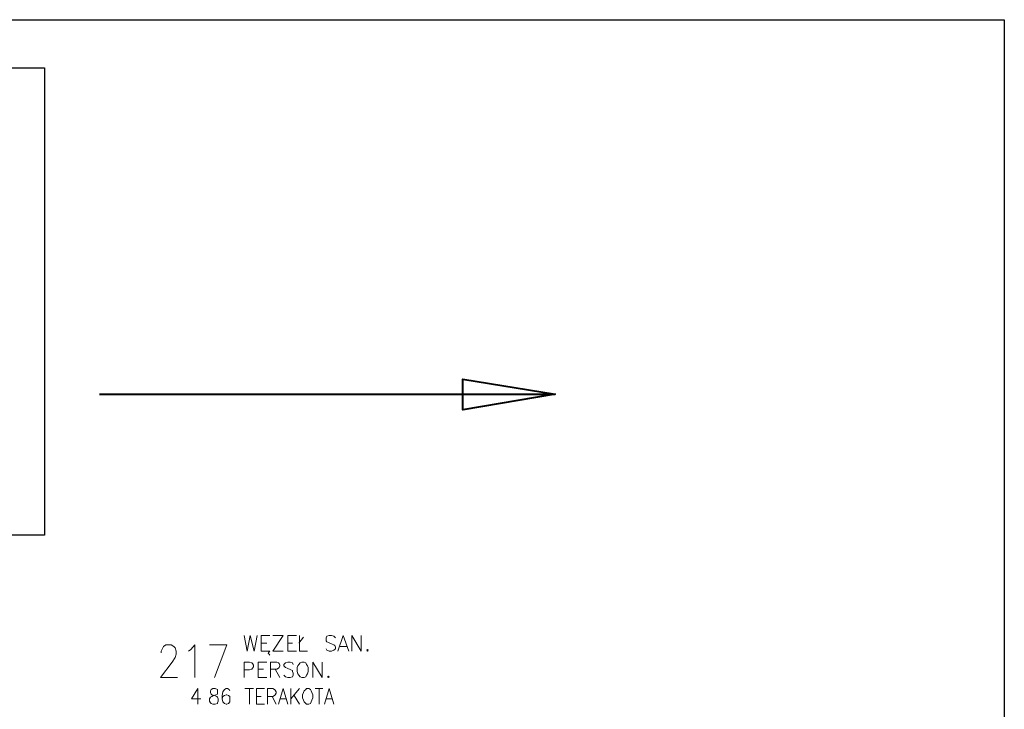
# Model space of a CAD drawing. Header units: millimetres. Extents: x 1 to 17496, y 1 to 30809.
# Tile 222 of 256: x 12977 to 14038, y 22706 to 23450. Entities that reach past the tile are written whole.
import ezdxf

# ---------------------------------------------------------------- set-up
doc = ezdxf.new("R2010")
doc.units = ezdxf.units.MM
for name, color, linetype in [('0_Przyz_Opisy oddziałów', 5, 'Continuous'), ('Opisy', 255, 'Continuous'), ('PDF _Geometria', 7, 'Continuous')]:
    doc.layers.add(name, color=color, linetype=linetype)

msp = doc.modelspace()

# ---------------------------------------------------------------- linework, layer by layer
at = {"lineweight": -3}
msp.add_lwpolyline([(11657.3, 23398), (13003.9, 23398), (13003.9, 22893.9), (11657.3, 22893.9)], close=True, dxfattribs=at)
at = {"layer": '0_Przyz_Opisy oddziałów', "lineweight": 40}
msp.add_lwpolyline([(13063.1, 23046.1), (13554.1, 23046.1), (13454.7, 23029.3), (13454.7, 23062.1), (13554.1, 23046.1)], dxfattribs=at)
at = {"layer": 'Opisy', "lineweight": 18}
for points in [[(13218.9, 22785.9), (13222.2, 22769), (13225.6, 22785.9), (13229.8, 22769), (13233.2, 22785.9)], [(13246.7, 22769), (13245.8, 22768.2), (13245, 22766.5), (13245.8, 22765.7), (13246.7, 22764.8), (13245.8, 22765.7), (13245, 22766.5), (13245.8, 22768.2), (13246.7, 22769), (13237.4, 22769), (13237.4, 22785.9), (13246.7, 22785.9)], [(13261, 22769), (13250, 22769), (13261, 22785.9), (13250, 22785.9)], [(13275.3, 22769), (13266, 22769), (13266, 22785.9), (13275.3, 22785.9)], [(13277.8, 22777.4), (13282.9, 22784.2)], [(13278.7, 22785.9), (13278.7, 22769), (13287.1, 22769)], [(13317.4, 22783.3), (13315.7, 22785), (13313.2, 22785.9), (13310.7, 22785.9), (13308.1, 22785), (13307.3, 22783.3), (13307.3, 22780), (13308.1, 22779.1), (13309.8, 22778.3), (13314, 22776.6), (13315.7, 22775.8), (13316.6, 22774.9), (13317.4, 22773.2), (13317.4, 22771.5), (13315.7, 22769.9), (13313.2, 22769), (13310.7, 22769), (13308.1, 22769.9), (13307.3, 22771.5)], [(13319.9, 22769), (13325.8, 22785.9), (13331.7, 22769)], [(13335.1, 22769), (13335.1, 22785.9), (13345.2, 22769), (13345.2, 22785.9)], [(13129.6, 22767.3), (13129.6, 22769), (13131.3, 22772.4), (13132.1, 22774.1), (13134.6, 22775.8), (13140.5, 22775.8), (13143.1, 22774.1), (13144.7, 22772.4), (13145.6, 22769), (13145.6, 22765.7), (13144.7, 22762.3), (13141.4, 22757.2), (13128.7, 22740.4), (13147.3, 22740.4)], [(13159.1, 22769), (13161.6, 22770.7), (13165.8, 22775.8), (13165.8, 22740.4)], [(13186.9, 22740.4), (13200.3, 22775.8), (13181.8, 22775.8)], [(13237.4, 22777.4), (13243.3, 22777.4)], [(13266, 22777.4), (13271.1, 22777.4)], [(13322.5, 22774.1), (13329.2, 22774.1)], [(13218.9, 22740.4), (13218.9, 22757.2), (13224.8, 22757.2), (13227.3, 22756.4), (13228.1, 22755.5), (13229, 22753.9), (13229, 22752.2), (13228.1, 22750.5), (13227.3, 22749.6), (13224.8, 22748.8), (13218.9, 22748.8)], [(13243.3, 22740.4), (13234, 22740.4), (13234, 22757.2), (13243.3, 22757.2)], [(13234, 22749.6), (13239.9, 22749.6)], [(13247.5, 22740.4), (13247.5, 22757.2), (13254.2, 22757.2), (13255.9, 22756.4), (13256.8, 22755.5), (13257.6, 22753.9), (13257.6, 22753), (13256.8, 22751.3), (13255.9, 22750.5), (13254.2, 22749.6), (13247.5, 22749.6)], [(13252.6, 22749.6), (13257.6, 22740.4)], [(13271.9, 22754.7), (13271.1, 22756.4), (13268.6, 22757.2), (13266, 22757.2), (13263.5, 22756.4), (13261.8, 22754.7), (13261.8, 22753), (13262.7, 22752.2), (13263.5, 22751.3), (13265.2, 22750.5), (13269.4, 22748.8), (13271.1, 22748), (13271.1, 22747.1), (13271.9, 22745.4), (13271.9, 22742.9), (13271.1, 22741.2), (13268.6, 22740.4), (13266, 22740.4), (13263.5, 22741.2), (13261.8, 22742.9)], [(13293, 22740.4), (13293, 22757.2), (13303.1, 22740.4), (13303.1, 22757.2)], [(13169.2, 22711.7), (13169.2, 22728.6), (13162.4, 22717.6), (13172.5, 22717.6)], [(13203.7, 22726.1), (13202.9, 22727.8), (13201.2, 22728.6), (13199.5, 22728.6), (13197.8, 22727.8), (13196.1, 22725.2), (13195.3, 22721), (13195.3, 22717.6), (13196.1, 22714.3), (13197.8, 22712.6), (13199.5, 22711.7), (13200.3, 22711.7), (13202, 22712.6), (13203.7, 22714.3), (13203.7, 22720.2), (13202, 22721), (13200.3, 22721.9), (13199.5, 22721.9), (13197.8, 22721), (13196.1, 22720.2), (13195.3, 22717.6)], [(13219.7, 22728.6), (13229, 22728.6)], [(13224.8, 22728.6), (13224.8, 22711.7)], [(13240.8, 22711.7), (13232.3, 22711.7), (13232.3, 22728.6), (13240.8, 22728.6)], [(13244.1, 22711.7), (13244.1, 22728.6), (13250, 22728.6), (13251.7, 22727.8), (13252.6, 22726.9), (13253.4, 22725.2), (13253.4, 22723.5), (13252.6, 22721.9), (13251.7, 22721), (13250, 22720.2), (13244.1, 22720.2)], [(13255.9, 22711.7), (13261, 22728.6), (13266, 22711.7)], [(13269.4, 22728.6), (13269.4, 22711.7)], [(13278.7, 22728.6), (13269.4, 22717.6)], [(13295.5, 22728.6), (13303.9, 22728.6)], [(13299.7, 22728.6), (13299.7, 22711.7)], [(13305.6, 22711.7), (13310.7, 22728.6), (13315.7, 22711.7)], [(13232.3, 22720.2), (13237.4, 22720.2)], [(13249.2, 22720.2), (13253.4, 22711.7)], [(13257.6, 22717.6), (13264.3, 22717.6)], [(13272.8, 22721), (13278.7, 22711.7)], [(13307.3, 22717.6), (13314, 22717.6)]]:
    msp.add_lwpolyline(points, dxfattribs=at)
for points in [[(13351.9, 22770.7), (13351.1, 22769.9), (13351.9, 22769), (13352.8, 22769.9)], [(13281.2, 22757.2), (13279.5, 22756.4), (13277.8, 22754.7), (13277, 22753), (13276.1, 22751.3), (13276.1, 22747.1), (13277, 22744.6), (13277.8, 22742.9), (13279.5, 22741.2), (13281.2, 22740.4), (13283.7, 22740.4), (13285.4, 22741.2), (13286.2, 22742.9), (13287.1, 22744.6), (13287.9, 22747.1), (13287.9, 22751.3), (13287.1, 22753), (13286.2, 22754.7), (13285.4, 22756.4), (13283.7, 22757.2)], [(13309.8, 22742.1), (13309, 22741.2), (13309.8, 22740.4), (13310.7, 22741.2)], [(13185.2, 22728.6), (13183.5, 22727.8), (13182.6, 22726.1), (13182.6, 22724.4), (13183.5, 22722.7), (13184.3, 22721.9), (13186.9, 22721), (13189.4, 22720.2), (13190.2, 22719.3), (13191.1, 22717.6), (13191.1, 22715.1), (13190.2, 22713.4), (13190.2, 22712.6), (13187.7, 22711.7), (13185.2, 22711.7), (13183.5, 22712.6), (13182.6, 22713.4), (13181.8, 22715.1), (13181.8, 22717.6), (13182.6, 22719.3), (13184.3, 22720.2), (13186, 22721), (13188.5, 22721.9), (13190.2, 22722.7), (13190.2, 22727.8), (13187.7, 22728.6)], [(13286.2, 22728.6), (13285.4, 22727.8), (13283.7, 22726.1), (13282.9, 22724.4), (13282, 22721.9), (13282, 22718.5), (13282.9, 22716), (13283.7, 22714.3), (13285.4, 22712.6), (13286.2, 22711.7), (13288.8, 22711.7), (13290.5, 22712.6), (13291.3, 22714.3), (13292.1, 22716), (13293, 22718.5), (13293, 22721.9), (13292.1, 22724.4), (13291.3, 22726.1), (13290.5, 22727.8), (13288.8, 22728.6)]]:
    msp.add_lwpolyline(points, close=True, dxfattribs=at)
at = {"layer": 'PDF _Geometria'}
msp.add_lwpolyline([(1887, 23449.8), (14038.1, 23449.8), (14038.1, 19447), (1887, 19447)], close=True, dxfattribs=at)

doc.saveas('drawing.dxf')
